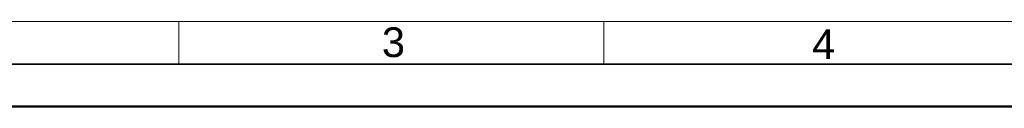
# Model space of a CAD drawing. Header units: millimetres. Extents: x 0 to 420, y 0 to 297.
# Tile 2 of 37: x 92 to 208, y 0 to 10. Entities that reach past the tile are written whole.
import ezdxf

# ---------------------------------------------------------------- set-up
doc = ezdxf.new("R2010")
doc.units = ezdxf.units.MM
doc.layers.get('0').update_dxf_attribs({"lineweight": 25})
doc.layers.add('001', color=7, linetype='Continuous', lineweight=50)
doc.layers.add('Symbole(DIN)', color=3, linetype='Continuous', lineweight=25, true_color=0x00ff00)
doc.styles.add('Aktuell-DIN', font='arial.ttf')

# ---------------------------------------------------------------- blocks, each defined once
blk = doc.blocks.new('Ränder Basler-A3')
at = {"layer": '001', "color": 7, "linetype": 'Continuous', "lineweight": 18}
for p, q in [((227, 10), (10, 10)), ((111, 10), (111, 5)), ((161, 10), (161, 5))]:
    blk.add_line(p, q, dxfattribs=at)
at = {"layer": '001', "color": 7, "linetype": 'Continuous', "lineweight": 35}
blk.add_line((415, 5), (5, 5), dxfattribs=at)
at = {"layer": '001'}
blk.add_line((420, 0), (0, 0), dxfattribs=at)
at = {"layer": 'Symbole(DIN)', "color": 250, "true_color": 0x3f3f3f, "char_height": 3.5, "attachment_point": 4, "style": 'Aktuell-DIN'}
for s, insert in [('\\fArial|b0|i0;3', (134.89, 7.54)), ('\\fArial|b0|i0;4', (185.53, 7.32))]:
    blk.add_mtext(s, dxfattribs=dict(at, insert=insert))

msp = doc.modelspace()

# ---------------------------------------------------------------- block references
msp.add_blockref('Ränder Basler-A3', (0, 0))

doc.saveas('drawing.dxf')
